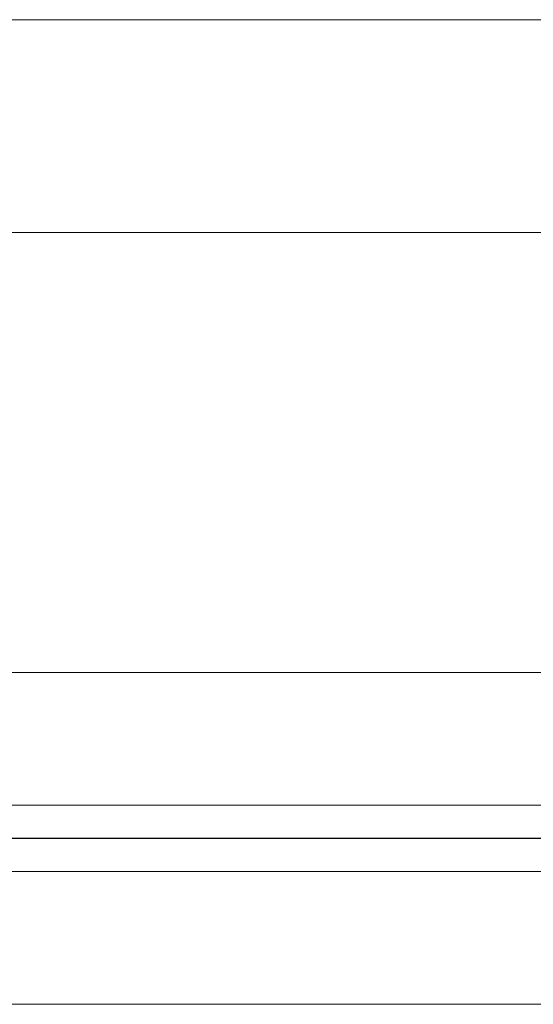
# Model space of a CAD drawing. Extents: x 1911006 to 2186114, y 709265 to 747216.
# Tile 238 of 256: x 1926530 to 1926568, y 735078 to 735152. Entities that reach past the tile are written whole.
import ezdxf

# ---------------------------------------------------------------- set-up
doc = ezdxf.new("R2010")
doc.units = 0
doc.header["$LTSCALE"] = 500
doc.header["$MEASUREMENT"] = 0
doc.linetypes.add('ACAD_ISO02W100', pattern=[15, 12, -3])
doc.linetypes.add('AM_DIN_G_W050', pattern=[13.75, 9.75, -1.5, 1, -1.5])
for name, color, linetype, lineweight in [('!_A_01_TENKÁ', 8, 'CONTINUOUS', 13), ('!_A_03_ČIARKOVANÁ', 41, 'ACAD_ISO02W100', 13), ('_MB_szklo_0.15', 142, 'CONTINUOUS', 15), ('AM_7', 4, 'AM_DIN_G_W050', 25)]:
    doc.layers.add(name, color=color, linetype=linetype, lineweight=lineweight)

msp = doc.modelspace()

# ---------------------------------------------------------------- linework, layer by layer
at = {"layer": '!_A_01_TENKÁ', "color": 7}
for p, q in [((1929360.578, 735103.228), (1925527.246, 735103.228)), ((1925527.246, 735093.228), (1929360.578, 735093.228)), ((1929360.578, 735088.228), (1925527.246, 735088.228)), ((1925527.246, 735078.228), (1929360.578, 735078.228))]:
    msp.add_line(p, q, dxfattribs=at)
at = {"layer": '!_A_03_ČIARKOVANÁ', "color": 7}
msp.add_lwpolyline([(1917346.454, 735136.387), (1933649.454, 735136.387)], dxfattribs=at)
at = {"layer": '_MB_szklo_0.15', "color": 7}
msp.add_lwpolyline([(1927410.454, 735152.427), (1926492.454, 735152.427), (1926492.454, 735158.427), (1927410.454, 735158.427)], dxfattribs=at)
at = {"layer": 'AM_7', "color": 7}
msp.add_line((1929360.578, 735090.728), (1925503.546, 735090.728), dxfattribs=at)

doc.saveas('drawing.dxf')
